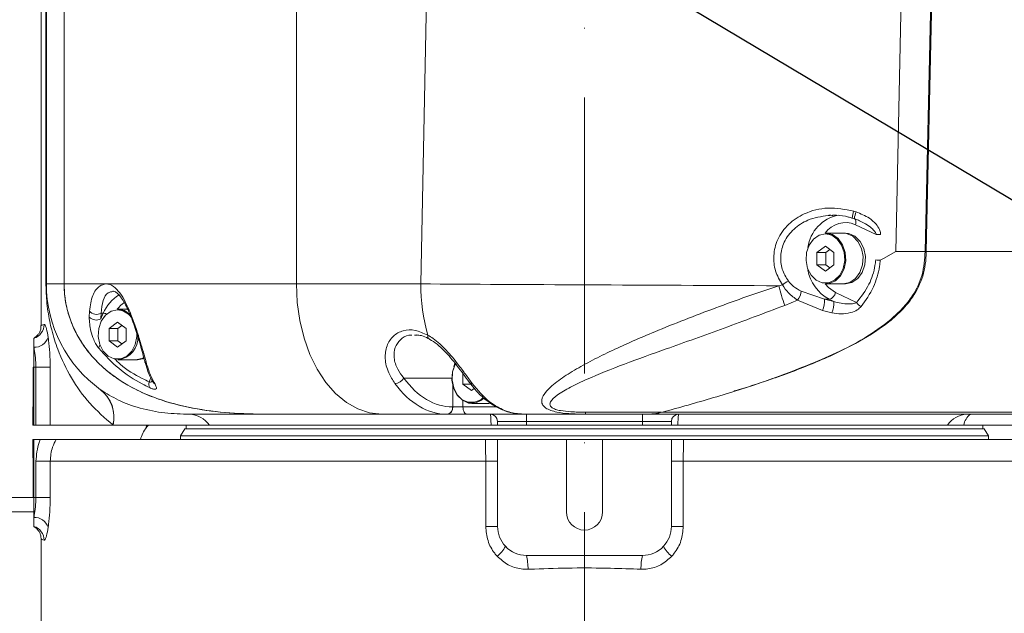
# Model space of a CAD drawing. Header units: millimetres. Extents: x 809 to 6054, y -5716 to -1261.
# Tile 5 of 94: x 2496 to 2632, y -4132 to -4050. Entities that reach past the tile are written whole.
import ezdxf

# ---------------------------------------------------------------- set-up
doc = ezdxf.new("R2010")
doc.units = ezdxf.units.MM
doc.header["$LTSCALE"] = 0.3175
doc.linetypes.add('ACAD_ISO10W100', pattern=[18, 12, -3, 0, -3])
doc.linetypes.add('CENTER2', pattern=[28.574999, 19.049999, -3.175, 3.175, -3.175])
for name, color, linetype, lineweight in [('1轮廓实线层', 7, 'Continuous', 18), ('7标注层', 4, 'Continuous', 13), ('中心线', 4, 'ACAD_ISO10W100', 20), ('细点划线', 6, 'CENTER2', 18)]:
    doc.layers.add(name, color=color, linetype=linetype, lineweight=lineweight)
doc.styles.add('标准汉字', font='gbenor.shx', dxfattribs={"bigfont": 'gbcbig.shx'})
doc.dimstyles.new('M1：10', dxfattribs={"dimscale": 10, "dimtxt": 3.5, "dimasz": 2.5, "dimexe": 2, "dimexo": 0, "dimgap": 1.5, "dimtad": 1, "dimdec": 4, "dimdsep": 46, "dimtxsty": '标准汉字', "dimcen": 5, "dimdle": 5, "dimclrd": 1, "dimclre": 1, "dimclrt": 256, "dimadec": 4, "dimazin": 2, "dimtfac": 1, "dimtdec": 4, "dimtmove": 0, "dimatfit": 3, "dimfxl": 1, "dimtolj": 1, "dimarcsym": 0})

# ---------------------------------------------------------------- blocks, each defined once
blk = doc.blocks.new('*D22')
at = {"layer": '7标注层', "color": 1, "lineweight": -2, "transparency": 16777216}
for p, q in [((2574.24, -4039.28), (2531.31, -4013.65)), ((2574.24, -4039.28), (2762.56, -4151.72)), ((2784.02, -4164.54), (2762.56, -4151.72)), ((2917, -4243.94), (2784.02, -4164.54))]:
    blk.add_line(p, q, dxfattribs=at)
at = {"layer": '7标注层', "color": 1, "transparency": 16777216}
blk.add_solid([(2738.96, -4142.48), (2743.23, -4135.33), (2762.56, -4151.72)], dxfattribs=at)
at = {"layer": 'Defpoints', "color": 0, "transparency": 16777216}
for p in [(2574.24, -4039.28), (2762.56, -4151.72)]:
    blk.add_point(p, dxfattribs=at)
at = {"layer": '7标注层', "transparency": 16777216, "insert": (2878.16, -4182.9), "char_height": 35, "attachment_point": 5, "rotation": 329.1585, "style": '标准汉字'}
blk.add_mtext('\\A1;R219.3', dxfattribs=at)

msp = doc.modelspace()

# ---------------------------------------------------------------- linework, layer by layer
at = {"layer": '1轮廓实线层'}
for p, q in [((2499.24147, -4091.88721), (2499.24147, -3972.64758)), ((2499.90855, -3992.14759), (2499.90855, -4086.14758)), ((2499.96191, -3992.14759), (2499.96191, -4086.14758)), ((2534.48446, -4086.14758), (2534.48446, -3992.14759)), ((2502.40974, -4039.80762), (2502.40974, -4086.14758)), ((2552.53681, -4042.63836), (2551.65949, -4086.14758)), ((2617.23773, -4081.65017), (2617.98917, -4044.38373)), ((2622.09939, -4044.38373), (2621.26679, -4081.64757)), ((2621.40887, -4081.64757), (2622.24147, -4044.38373)), ((2611.64735, -4077.96371), (2614.52023, -4079.32559)), ((2607.55969, -4079.14758), (2609.96077, -4079.14758)), ((2609.96077, -4079.14758), (2610.2686, -4079.14758)), ((2606.32433, -4081.78759), (2607.49812, -4080.92758)), ((2607.49812, -4080.92758), (2608.67192, -4081.78759)), ((2606.32433, -4083.5076), (2606.32433, -4081.78759)), ((2607.55565, -4081.78759), (2606.32433, -4081.78759)), ((2607.55565, -4081.78759), (2608.11379, -4081.37867)), ((2607.55565, -4083.5076), (2607.55565, -4081.78759)), ((2608.67192, -4081.78759), (2608.67192, -4083.5076)), ((2615.53706, -4082.64166), (2615.05969, -4082.87546)), ((2615.53707, -4082.64169), (2617.22744, -4081.64886)), ((2617.22816, -4081.64757), (2621.26679, -4081.64757)), ((2621.40887, -4081.64757), (2724.24147, -4081.64757)), ((2607.49812, -4084.36757), (2606.32433, -4083.5076)), ((2607.55565, -4083.5076), (2606.32433, -4083.5076)), ((2608.67192, -4083.5076), (2607.49812, -4084.36757)), ((2608.11379, -4083.91652), (2607.55565, -4083.5076)), ((2615.06037, -4082.88056), (2615.03476, -4082.8847)), ((2499.96191, -4086.14758), (2499.90855, -4086.14758)), ((2502.40974, -4086.14758), (2499.96191, -4086.14758)), ((2508.22773, -4086.14758), (2502.40974, -4086.14758)), ((2534.48446, -4086.14758), (2508.22773, -4086.14758)), ((2551.65949, -4086.14758), (2534.48446, -4086.14758)), ((2601.55507, -4086.28565), (2601.07283, -4086.39941)), ((2609.96077, -4086.14758), (2607.55969, -4086.14758)), ((2610.2686, -4086.14758), (2609.96077, -4086.14758)), ((2607.38904, -4088.26825), (2604.17447, -4087.14285)), ((2611.80837, -4088.71496), (2608.88985, -4087.33147)), ((2601.87594, -4089.10716), (2603.65255, -4088.39422)), ((2603.65255, -4088.39422), (2607.11329, -4089.8096)), ((2607.38904, -4088.26825), (2607.99844, -4088.26825)), ((2608.67551, -4088.58919), (2607.38904, -4088.26825)), ((2607.99844, -4088.26825), (2608.67551, -4088.58919)), ((2505.90961, -4089.90428), (2505.88213, -4090.7189)), ((2507.48276, -4090.95809), (2507.51836, -4090.18871)), ((2507.82644, -4090.18871), (2507.48276, -4090.95809)), ((2507.51836, -4090.18871), (2507.82644, -4090.18871)), ((2509.84636, -4089.64759), (2511.20417, -4089.64759)), ((2607.11329, -4089.8096), (2608.39976, -4090.1531)), ((2508.611, -4092.2876), (2509.78479, -4091.42759)), ((2509.78479, -4091.42759), (2510.95858, -4092.2876)), ((2509.84232, -4092.2876), (2510.40045, -4091.87865)), ((2508.611, -4094.00758), (2508.611, -4092.2876)), ((2509.84232, -4092.2876), (2508.611, -4092.2876)), ((2509.84232, -4094.00758), (2509.84232, -4092.2876)), ((2510.95858, -4092.2876), (2510.95858, -4094.00758)), ((2550.77333, -4093.21898), (2551.08923, -4093.20998)), ((2498.24147, -4093.6476), (2498.24147, -4094.90621)), ((2498.24147, -4094.90621), (2498.24147, -4097.64758)), ((2509.78479, -4094.86759), (2508.611, -4094.00758)), ((2509.84232, -4094.00758), (2508.611, -4094.00758)), ((2510.95858, -4094.00758), (2509.78479, -4094.86759)), ((2510.40045, -4094.4165), (2509.84232, -4094.00758)), ((2512.24743, -4096.64759), (2509.84636, -4096.64759)), ((2512.55527, -4096.64759), (2512.24743, -4096.64759)), ((2512.55527, -4096.64759), (2513.44204, -4096.46174)), ((2498.24147, -4097.64758), (2498.14147, -4097.64758)), ((2498.14147, -4097.64758), (2498.14147, -4098.1476)), ((2498.14147, -4098.1476), (2498.24147, -4098.1476)), ((2498.14147, -4098.1476), (2498.14147, -4105.1476)), ((2498.24147, -4097.64758), (2498.52489, -4097.64758)), ((2498.24147, -4097.64758), (2498.24147, -4105.64759)), ((2498.52489, -4097.64758), (2500.49156, -4097.64758)), ((2498.52489, -4097.64758), (2498.52489, -4105.64759)), ((2500.49156, -4105.64759), (2500.49156, -4097.64758)), ((2557.46767, -4100.00759), (2557.46767, -4098.28758)), ((2514.4073, -4099.14055), (2514.16564, -4099.68153)), ((2549.294, -4099.14759), (2555.94498, -4099.14759)), ((2556.06821, -4100.18206), (2556.06821, -4103.1476)), ((2558.64145, -4100.8676), (2557.46767, -4100.00759)), ((2558.69899, -4100.00759), (2557.46767, -4100.00759)), ((2507.46862, -4100.77259), (2507.44797, -4100.75775)), ((2559.0283, -4100.58415), (2558.64145, -4100.8676)), ((2557.47188, -4103.1476), (2557.47188, -4102.27954)), ((2561.1041, -4102.6476), (2558.70303, -4102.6476)), ((2498.09147, -4103.1476), (2498.14147, -4103.1476)), ((2498.09147, -4103.1476), (2498.09147, -4105.64759)), ((2519.71968, -4104.14758), (2530.95156, -4104.14758)), ((2531.04482, -4104.14758), (2530.95156, -4104.14758)), ((2531.04482, -4104.14758), (2546.26588, -4104.14758)), ((2546.26588, -4104.14758), (2555.25877, -4104.14758)), ((2555.25877, -4104.14758), (2555.2802, -4104.14758)), ((2555.2802, -4104.14758), (2558.08754, -4104.14758)), ((2556.06821, -4103.1476), (2556.04678, -4103.1476)), ((2557.47188, -4103.1476), (2556.06821, -4103.1476)), ((2562.15314, -4103.1476), (2557.47188, -4103.1476)), ((2558.08754, -4104.14758), (2565.89506, -4104.14758)), ((2565.89506, -4104.14758), (2574.39466, -4104.14758)), ((2566.24147, -4105.1476), (2566.24147, -4104.14758)), ((2584.87107, -4103.863), (2574.39466, -4103.863)), ((2574.39466, -4104.14758), (2574.39466, -4103.863)), ((2574.39466, -4104.14758), (2582.74275, -4104.14758)), ((2582.24147, -4105.1476), (2582.24147, -4104.14758)), ((2582.88483, -4104.14758), (2582.74275, -4104.14758)), ((2582.88483, -4104.14758), (2724.24147, -4104.14758)), ((2724.24147, -4103.863), (2585.01316, -4103.863)), ((2498.09147, -4105.64759), (2498.14147, -4105.64759)), ((2498.24147, -4105.1476), (2498.14147, -4105.1476)), ((2498.14147, -4105.1476), (2498.14147, -4105.64759)), ((2498.14147, -4105.64759), (2498.24147, -4105.64759)), ((2498.24147, -4105.64759), (2498.52489, -4105.64759)), ((2498.52489, -4105.64759), (2500.49156, -4105.64759)), ((2509.17608, -4105.64759), (2500.49156, -4105.64759)), ((2509.15059, -4105.6278), (2509.17608, -4105.64759)), ((2522.45971, -4105.64759), (2509.17608, -4105.64759)), ((2519.24147, -4106.14759), (2519.24147, -4105.64759)), ((2561.35512, -4105.64759), (2522.45971, -4105.64759)), ((2562.24147, -4105.1476), (2566.24147, -4105.1476)), ((2562.24147, -4105.1476), (2562.24147, -4105.64759)), ((2562.24147, -4105.64759), (2566.24147, -4105.64759)), ((2566.24147, -4105.1476), (2582.24147, -4105.1476)), ((2566.24147, -4105.64759), (2566.24147, -4105.1476)), ((2566.24147, -4105.64759), (2582.24147, -4105.64759)), ((2582.24147, -4105.1476), (2586.24147, -4105.1476)), ((2582.24147, -4105.1476), (2582.24147, -4105.64759)), ((2582.24147, -4105.64759), (2586.24147, -4105.64759)), ((2586.24147, -4105.64759), (2586.24147, -4105.1476)), ((2624.35577, -4105.64759), (2587.12782, -4105.64759)), ((2626.58587, -4105.64759), (2624.35577, -4105.64759)), ((2634.52565, -4105.64759), (2626.58587, -4105.64759)), ((2629.24147, -4105.64759), (2629.24147, -4106.14759)), ((2518.49147, -4107.14757), (2519.06882, -4106.14759)), ((2518.49147, -4107.6476), (2518.49147, -4107.14757)), ((2518.49147, -4107.14757), (2629.99147, -4107.14757)), ((2629.41412, -4106.14759), (2519.06882, -4106.14759)), ((2629.41412, -4106.14759), (2629.99147, -4107.14757)), ((2629.99147, -4107.14757), (2629.99147, -4107.6476)), ((2498.09147, -4107.6476), (2498.09147, -4110.1476)), ((2498.09147, -4107.6476), (2498.14147, -4107.6476)), ((2498.24147, -4107.6476), (2498.14147, -4107.6476)), ((2498.14147, -4107.6476), (2498.14147, -4108.14759)), ((2498.14147, -4108.14759), (2498.24147, -4108.14759)), ((2498.14147, -4108.14759), (2498.14147, -4115.14759)), ((2498.24147, -4115.64758), (2498.24147, -4107.6476)), ((2499.11867, -4107.6476), (2498.24147, -4107.6476)), ((2560.56083, -4107.6476), (2501.31747, -4107.6476)), ((2571.74147, -4107.6476), (2562.24147, -4107.6476)), ((2562.24147, -4119.64759), (2562.24147, -4107.6476)), ((2571.74147, -4117.64759), (2571.74147, -4107.6476)), ((2571.74147, -4107.6476), (2576.74147, -4107.6476)), ((2586.24147, -4107.6476), (2576.74147, -4107.6476)), ((2576.74147, -4107.6476), (2576.74147, -4117.64759)), ((2586.24147, -4119.64759), (2586.24147, -4107.6476)), ((2648.43762, -4107.6476), (2587.92211, -4107.6476)), ((2498.09147, -4110.1476), (2498.14147, -4110.1476)), ((2498.52489, -4110.64759), (2500.49156, -4110.64759)), ((2498.52489, -4110.64759), (2498.52489, -4115.64758)), ((2500.49156, -4110.64759), (2560.60511, -4110.64759)), ((2500.49156, -4115.64758), (2500.49156, -4110.64759)), ((2562.24147, -4110.64759), (2560.60511, -4110.64759)), ((2560.60511, -4110.64759), (2560.60511, -4119.64759)), ((2586.24147, -4110.64759), (2587.87783, -4110.64759)), ((2587.87783, -4119.64759), (2587.87783, -4110.64759)), ((2587.87783, -4110.64759), (2649.24147, -4110.64759)), ((2498.24147, -4115.14759), (2498.14147, -4115.14759)), ((2498.14147, -4115.14759), (2498.14147, -4115.64758)), ((2484.27848, -4115.64758), (2498.14147, -4115.64758)), ((2498.14147, -4115.64758), (2498.24147, -4115.64758)), ((2498.52489, -4115.64758), (2498.24147, -4115.64758)), ((2498.24147, -4115.64758), (2498.24147, -4118.38895)), ((2498.52489, -4115.64758), (2500.49156, -4115.64758)), ((2485.73096, -4117.64759), (2498.24147, -4117.64759)), ((2498.24147, -4118.38895), (2498.24147, -4119.64759)), ((2562.24147, -4119.64759), (2560.60511, -4119.64759)), ((2586.24147, -4119.64759), (2587.87783, -4119.64759)), ((2499.24147, -4136.04426), (2499.24147, -4121.40247)), ((2582.24147, -4123.6476), (2566.24147, -4123.6476))]:
    msp.add_line(p, q, dxfattribs=at)
for points in [[(2611.64735, -4077.96371), (2611.68932, -4077.78096), (2611.70601, -4077.60522), (2611.69679, -4077.44327), (2611.66201, -4077.30132), (2611.60301, -4077.18483), (2611.52205, -4077.09825), (2611.46004, -4077.0601)], [(2607.49812, -4079.24759), (2608.36807, -4079.4318), (2609.14374, -4079.96452), (2609.74109, -4080.78796), (2610.09538, -4081.81295), (2610.16821, -4082.92836), (2609.9517, -4084.01334), (2609.4693, -4084.95036), (2608.7733, -4085.63781), (2607.93911, -4086.00122), (2607.05713, -4086.00122), (2606.22295, -4085.63781), (2605.52695, -4084.95036), (2605.04455, -4084.01334), (2604.82804, -4082.92836), (2604.90087, -4081.81295), (2605.25516, -4080.78796), (2605.8525, -4079.96452), (2606.62818, -4079.4318), (2607.49812, -4079.24759)], [(2607.55969, -4086.14758), (2608.01365, -4086.09986), (2608.87237, -4085.72575), (2609.58884, -4085.01807), (2610.08543, -4084.05352), (2610.30831, -4082.93661), (2610.23333, -4081.78839), (2609.86863, -4080.73327), (2609.25371, -4079.8856), (2608.45522, -4079.33724), (2607.55969, -4079.14758)], [(2609.96077, -4079.14758), (2610.41473, -4079.19532), (2611.27345, -4079.56943), (2611.98992, -4080.27712), (2612.48651, -4081.24167), (2612.70939, -4082.35857), (2612.63441, -4083.50679), (2612.26971, -4084.56191), (2611.65479, -4085.40958), (2610.8563, -4085.95794), (2609.96077, -4086.14758)], [(2609.96077, -4086.14758), (2610.8563, -4085.95794), (2611.65479, -4085.40958), (2612.26971, -4084.56191), (2612.63441, -4083.50679), (2612.70939, -4082.35857), (2612.48651, -4081.24167), (2611.98992, -4080.27712), (2611.27345, -4079.56943), (2610.41473, -4079.19532), (2609.96077, -4079.14758)], [(2610.2686, -4086.14758), (2611.16413, -4085.95794), (2611.96262, -4085.40958), (2612.57754, -4084.56191), (2612.94224, -4083.50679), (2613.01722, -4082.35857), (2612.79434, -4081.24167), (2612.29775, -4080.27712), (2611.58128, -4079.56943), (2610.72256, -4079.19532), (2610.2686, -4079.14758)], [(2534.48446, -4086.14758), (2534.60438, -4088.70926), (2534.96169, -4091.21877), (2535.54912, -4093.62507), (2536.35472, -4095.87914), (2537.36207, -4097.93508), (2538.55069, -4099.75108), (2539.89637, -4101.29017), (2541.3717, -4102.52097), (2542.94667, -4103.41847), (2544.58921, -4103.96439), (2546.26588, -4104.14758)], [(2608.88985, -4087.33147), (2607.90584, -4086.64879), (2607.45281, -4086.14495)], [(2512.45232, -4092.83003), (2512.45487, -4093.42834), (2512.23837, -4094.51336), (2511.75597, -4095.45034), (2511.05997, -4096.13779), (2510.22578, -4096.50123), (2509.3438, -4096.50123), (2508.50961, -4096.13779), (2507.81362, -4095.45034), (2507.33122, -4094.51336), (2507.11471, -4093.42834), (2507.18754, -4092.31293), (2507.54183, -4091.28797), (2508.13917, -4090.4645), (2508.91484, -4089.93182), (2509.78479, -4089.74758)], [(2511.52569, -4090.37119), (2510.74189, -4089.83722), (2509.84636, -4089.64759)], [(2552.60896, -4093.227), (2552.59727, -4093.34296), (2552.59906, -4093.44774), (2552.61429, -4093.53906), (2552.64262, -4093.61485), (2552.68343, -4093.6735), (2552.73581, -4093.7137), (2552.73727, -4093.71448)], [(2513.41471, -4096.31866), (2513.14297, -4096.45796), (2512.24743, -4096.64759)], [(2512.24743, -4096.64759), (2513.14297, -4096.45796), (2513.41159, -4096.32051)], [(2556.42414, -4097.17613), (2556.39408, -4097.23327), (2556.02938, -4098.28839), (2555.9544, -4099.43661), (2556.17729, -4100.55351), (2556.67387, -4101.51806), (2557.39034, -4102.22575), (2558.24906, -4102.59986), (2559.15698, -4102.59986), (2560.01571, -4102.22575), (2560.35656, -4101.9488)], [(2560.2629, -4101.85426), (2559.91664, -4102.1378), (2559.08245, -4102.50121), (2558.20047, -4102.50121), (2557.36628, -4102.1378), (2556.67028, -4101.45035), (2556.18788, -4100.51334), (2555.97137, -4099.42836), (2556.0442, -4098.31294), (2556.39849, -4097.28795), (2556.44797, -4097.19524)], [(2556.35719, -4097.08211), (2556.22931, -4097.59468), (2556.22694, -4097.60597)], [(2557.47188, -4103.1476), (2557.48371, -4103.34268), (2557.51874, -4103.53026), (2557.57564, -4103.70317), (2557.6522, -4103.85469), (2557.7455, -4103.97905), (2557.85194, -4104.07147), (2557.96743, -4104.12836), (2558.08754, -4104.14758)]]:
    msp.add_lwpolyline(points, dxfattribs=at)
for centre, radius, start, end in [((2610.24974, -4081.78672), 5.2108, 100.6404967, 172.4933939), ((2615.09125, -4077.52078), 3.94151, 158.9708813, 173.0847051), ((2615.66047, -4077.69157), 4.20167, 159.2543372, 172.5002253), ((2610.27564, -4081.12194), 3.44326, 66.523292, 145.0661829), ((2616.15745, -4032.55452), 46.79972, 267.9951917, 268.7226778), ((2610.75327, -4083.21871), 5.75212, 189.7133757, 241.3848597), ((2517.96191, -4086.14759), 18, 180, 234.2600183), ((2578.03904, -4086.21303), 26.37963, 179.8578268, 195.4195858), ((2627.71072, -4079.97167), 27.40243, 193.5661604, 199.4741922), ((2606.55209, -4093.17127), 8.50776, 119.3267235, 125.969072), ((2512.69883, -4092.20684), 5.27381, 120.6777218, 157.5007938), ((2601.51813, -4086.76947), 2.68245, 322.7209569, 351.998722), ((2607.71789, -4087.10878), 1.19293, 283.6019264, 349.2409692), ((2513.0443, -4092.16402), 4.15224, 123.7278148, 142.7416908), ((2604.10985, -4088.47694), 3.28582, 336.0725846, 3.6413802), ((2605.52314, -4088.83962), 3.16231, 335.4584602, 4.5421955), ((2613.49642, -4087.50349), 2.07778, 215.6659615, 238.927528), ((2506.82746, -4089.8681), 1.27181, 221.9872646, 301.0143822), ((2506.89094, -4089.04567), 1.30392, 221.1840917, 298.7629242), ((2507.7647, -4091.82606), 1.63851, 71.7881942, 87.8407702), ((2509.69004, -4092.22807), 2.4823, 36.6442112, 87.8122956), ((2497.65757, -4091.74538), 1.98982, 287.0640212, 0.3124585), ((2498.27612, -4092.84931), 2.05719, 269.0346947, 340.5148241), ((2509.41616, -4093.48582), 3.1909, 277.7481383, 3.3130595), ((2507.90414, -4095.06575), 0.7128, 141.615645, 177.8431186), ((2514.16322, -4096.68233), 0.64035, 192.83781, 236.1955941), ((2515.03197, -4100.01931), 0.92986, 158.6992381, 209.5314398), ((2515.29605, -4099.38997), 0.70108, 209.8901387, 242.9770769), ((2548.01115, -4098.45738), 1.45674, 272.8753643, 331.7186103), ((2558.71393, -4099.43512), 0.47843, 218.8640803, 274.1597956), ((2504.44919, -4104.53881), 4.82588, 346.9584191, 51.5818741), ((2504.47227, -4104.55857), 4.82823, 346.9646113, 51.6407233), ((2519.56404, -4107.68448), 3.54031, 35.1233807, 87.4802793), ((2555.13852, -4103.24234), 0.91319, 277.5668642, 5.9554454), ((2555.15994, -4103.24234), 0.91319, 277.5670684, 5.9552412), ((2561.24147, -4105.14759), 1, 0, 90), ((2587.24147, -4105.14759), 1, 90, 180), ((2627.17768, -4107.54232), 3.399, 92.868742, 146.121253), ((2629.05675, -4106.13183), 2.51789, 127.9954601, 168.9119041), ((2574.24147, -4117.64759), 2.5, 180, 0), ((2498.27612, -4120.44585), 2.05719, 19.4851759, 90.9653053), ((2497.65766, -4121.54975), 1.98973, 359.6865673, 72.9378048), ((2566.24147, -4119.64759), 4, 180, 223.2626663), ((2582.24147, -4119.64759), 4, 316.7373337, 0), ((2559.75571, -4120.58544), 4.00227, 307.5234236, 333.2162796), ((2566.24147, -4119.64759), 4, 223.2626663, 270), ((2582.24147, -4119.64759), 4, 270, 316.7373337), ((2588.72728, -4120.58539), 4.00234, 206.7840406, 232.4764409), ((2557.88, -4125.52362), 8.56934, 359.7524846, 12.6457526), ((2590.6028, -4125.52359), 8.5692, 167.3542513, 180.2477321)]:
    msp.add_arc(centre, radius, start, end, dxfattribs=at)
for centre, major_axis, ratio, start_param, end_param in [((2617.73415, -4055.28577), (-99.23721, 30.17138), 0.209783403, 1.570872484, 1.574086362), ((2617.11185, -4086.14759), (-100.01301, 0.36286), 0.003140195, 0.857367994, 1.409742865), ((2555.25877, -4086.14759), (0, 18), 0.618557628, 2.441381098, 3.141592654), ((2556.04678, -4086.14759), (0, 17), 0.616441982, 2.441381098, 3.141592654), ((2582.74275, -4099.14759), (-6.39971, 0), 0.781285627, 1.570796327, 1.909819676), ((2582.88483, -4099.14759), (-6.39971, 0), 0.781285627, 1.570796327, 1.909819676)]:
    msp.add_ellipse(centre, major_axis=major_axis, ratio=ratio, start_param=start_param, end_param=end_param, dxfattribs=at)
for points, knots in [([(2611.41225, -4076.1064), (2610.22811, -4075.87297), (2607.92752, -4075.41946), (2604.74568, -4076.21726), (2602.33038, -4077.79429), (2600.82306, -4079.86582), (2600.25599, -4082.17816), (2600.48428, -4084.41636), (2601.19537, -4085.65772), (2601.55507, -4086.28565)], [0, 0, 0, 0, 52457.600676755, 101915.674878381, 139990.235704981, 178103.461115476, 211668.255744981, 242420.401964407, 273899.289659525, 273899.289659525, 273899.289659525, 273899.289659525]), ([(2602.38508, -4085.75386), (2602.06417, -4085.21667), (2601.43161, -4084.1578), (2601.22367, -4082.23295), (2601.73125, -4080.23983), (2603.08011, -4078.47584), (2605.20475, -4077.09424), (2606.92812, -4076.83425), (2607.88994, -4076.68915)], [0, 0, 0, 0, 34575.399573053, 68152.150019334, 104830.222155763, 146839.148672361, 189335.608545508, 243008.705484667, 243008.705484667, 243008.705484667, 243008.705484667]), ([(2607.88994, -4076.68915), (2607.92842, -4076.67893), (2608.1354, -4076.62395), (2608.34891, -4076.67764), (2608.52272, -4076.72134)], [0, 0, 0, 0, 17742.4919772, 95429.119960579, 95429.119960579, 95429.119960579, 95429.119960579]), ([(2611.16721, -4077.077), (2611.00252, -4077.01731), (2610.31349, -4076.76756), (2609.1971, -4076.61917), (2608.26988, -4076.68134), (2607.8964, -4076.70638)], [0, 0, 0, 0, 19941.341715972, 83434.015088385, 126257.159115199, 126257.159115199, 126257.159115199, 126257.159115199]), ([(2611.49463, -4077.14313), (2611.46826, -4077.13506), (2611.36277, -4077.10275), (2611.25731, -4077.07041), (2611.17822, -4077.04616)], [0, 0, 0, 0, 23852.033274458, 95413.09045886, 95413.09045886, 95413.09045886, 95413.09045886]), ([(2612.28479, -4077.47191), (2612.21606, -4077.43126), (2611.96906, -4077.28519), (2611.68912, -4077.21601), (2611.48708, -4077.16608)], [0, 0, 0, 0, 26549.08801952, 95409.401065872, 95409.401065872, 95409.401065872, 95409.401065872]), ([(2615.1142, -4079.3426), (2615.11332, -4079.28813), (2615.10931, -4079.04125), (2614.94864, -4078.51847), (2614.44253, -4077.77723), (2613.38977, -4076.85657), (2612.36887, -4076.45443), (2611.73122, -4076.20326)], [0, 0, 0, 0, 6703.682018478, 30384.079854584, 65826.805967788, 116188.422693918, 199979.825904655, 199979.825904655, 199979.825904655, 199979.825904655]), ([(2612.27471, -4077.48973), (2612.53627, -4077.60476), (2613.09967, -4077.85252), (2613.78195, -4078.34498), (2614.26498, -4078.81558), (2614.47369, -4079.13927), (2614.5125, -4079.29464), (2614.52023, -4079.32559)], [0, 0, 0, 0, 58040.816167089, 125019.414190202, 168526.237092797, 193723.258998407, 199989.523360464, 199989.523360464, 199989.523360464, 199989.523360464]), ([(2585.01316, -4103.863), (2587.36544, -4103.20729), (2592.0697, -4101.89596), (2598.79046, -4099.77021), (2605.16498, -4097.47198), (2610.66986, -4095.00694), (2614.80263, -4092.57779), (2617.5496, -4090.36009), (2619.45365, -4088.26124), (2620.95423, -4085.53593), (2621.39238, -4083.11918), (2621.4069, -4081.82351), (2621.40887, -4081.64757)], [0, 0, 0, 0, 66273.728029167, 132538.852627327, 190580.553176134, 248573.864888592, 293050.907245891, 315550.86592332, 337968.195308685, 362104.813184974, 386397.541970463, 390214.457685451, 390214.457685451, 390214.457685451, 390214.457685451]), ([(2621.26679, -4081.64757), (2621.18806, -4082.75079), (2621.03032, -4084.96088), (2619.72411, -4087.60966), (2618.17207, -4089.56549), (2615.9684, -4091.61126), (2612.90871, -4093.72821), (2608.98936, -4095.73737), (2603.02775, -4098.22247), (2598.32709, -4099.957), (2594.93681, -4100.94129), (2594.91441, -4100.9478)], [0, 0, 0, 0, 27863.380020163, 55819.488178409, 77115.105910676, 98470.860017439, 143774.369709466, 189327.820574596, 234880.893602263, 346525.35268908, 347267.893962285, 347267.893962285, 347267.893962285, 347267.893962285]), ([(2614.4415, -4082.83952), (2614.41175, -4083.08809), (2614.27092, -4084.26445), (2613.57018, -4086.459), (2612.42692, -4087.92291), (2611.80837, -4088.71496)], [0, 0, 0, 0, 13815.437090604, 65382.546859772, 126172.947800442, 126172.947800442, 126172.947800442, 126172.947800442]), ([(2612.42404, -4089.28314), (2613.04392, -4088.41961), (2614.19689, -4086.81346), (2614.8896, -4084.43741), (2615.03012, -4083.15549), (2615.06087, -4082.87498)], [0, 0, 0, 0, 60052.391126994, 111695.741980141, 126162.016464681, 126162.016464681, 126162.016464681, 126162.016464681]), ([(2614.4415, -4082.83952), (2614.44689, -4082.84004), (2614.53716, -4082.84869), (2614.70896, -4082.8632), (2614.90784, -4082.87688), (2615.00663, -4082.88297), (2615.03007, -4082.88441), (2615.03476, -4082.8847)], [0, 0, 0, 0, 6388.988488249, 107064.875132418, 177914.671728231, 195521.125785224, 199920.957580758, 199920.957580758, 199920.957580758, 199920.957580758]), ([(2499.90855, -4086.14758), (2499.91218, -4086.46751), (2499.92147, -4087.28726), (2500.01279, -4088.60296), (2500.24153, -4090.47615), (2500.70865, -4092.70892), (2501.68036, -4095.77117), (2503.32617, -4099.19418), (2505.80886, -4102.72303), (2508.03786, -4104.66057), (2509.15059, -4105.6278)], [0, 0, 0, 0, 8510.485114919, 21805.671488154, 38427.1979184, 73044.451172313, 114055.620915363, 181989.736603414, 250100.083403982, 317994.886423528, 317994.886423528, 317994.886423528, 317994.886423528]), ([(2502.40974, -4086.14758), (2502.44385, -4086.88603), (2502.51208, -4088.3634), (2503.02403, -4090.49422), (2503.8013, -4092.47338), (2504.95546, -4094.53233), (2506.54556, -4096.55019), (2508.95584, -4098.7689), (2512.06528, -4100.73118), (2516.18941, -4102.41323), (2520.83576, -4103.5221), (2525.93061, -4104.08292), (2529.3403, -4104.12603), (2531.04482, -4104.14758)], [0, 0, 0, 0, 20992.783056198, 41998.50485111, 62850.406469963, 83722.848698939, 113648.045847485, 143625.65996111, 190940.6296088, 238365.615416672, 299709.663538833, 361289.252863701, 422845.468063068, 422845.468063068, 422845.468063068, 422845.468063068]), ([(2530.95156, -4104.14758), (2529.25183, -4104.12576), (2525.85168, -4104.08211), (2520.77171, -4103.51801), (2516.51531, -4102.49619), (2513.11953, -4101.17892), (2510.54118, -4099.81536), (2508.104, -4098.06201), (2506.12429, -4096.08362), (2504.629, -4094.0073), (2503.55439, -4091.9698), (2502.79294, -4089.7087), (2502.4468, -4087.72229), (2502.41864, -4086.52584), (2502.40974, -4086.14758)], [0, 0, 0, 0, 67771.695574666, 135570.086988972, 203106.743056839, 240070.024545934, 277008.124384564, 314277.836763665, 351480.504608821, 376956.878362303, 402403.310043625, 428137.53315737, 453842.033262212, 465725.676212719, 465725.676212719, 465725.676212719, 465725.676212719]), ([(2508.22773, -4086.14758), (2507.92362, -4086.21017), (2507.21386, -4086.35627), (2506.25343, -4087.61408), (2506.0244, -4089.13965), (2505.90961, -4089.90428)], [0, 0, 0, 0, 34498.476611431, 80515.881927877, 126755.343904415, 126755.343904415, 126755.343904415, 126755.343904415]), ([(2513.80695, -4097.21443), (2513.69295, -4096.80173), (2513.46526, -4095.97745), (2513.01261, -4094.42026), (2512.44924, -4092.58314), (2511.7719, -4090.63133), (2511.04879, -4088.93158), (2510.28854, -4087.57113), (2509.41947, -4086.54374), (2508.71056, -4086.17206), (2508.30289, -4086.15139), (2508.22773, -4086.14758)], [0, 0, 0, 0, 38939.001233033, 77772.452165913, 121362.175442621, 165250.731373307, 203650.640463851, 241714.560720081, 285197.409152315, 337070.08756076, 348797.078652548, 348797.078652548, 348797.078652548, 348797.078652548]), ([(2601.07283, -4086.39941), (2599.59657, -4086.89439), (2596.64412, -4087.88435), (2592.30426, -4089.46517), (2588.04766, -4091.08157), (2583.20578, -4093.03206), (2578.93899, -4094.89992), (2575.31541, -4096.68108), (2572.79924, -4098.0626), (2570.58543, -4099.48891), (2568.95572, -4100.87056), (2568.28106, -4101.98967), (2568.36522, -4102.77486), (2568.79566, -4103.26648), (2569.54788, -4103.6268), (2570.60518, -4103.90851), (2572.23239, -4104.11519), (2573.61947, -4104.13597), (2574.39466, -4104.14758)], [0, 0, 0, 0, 53132.024226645, 106262.170249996, 160633.055906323, 214997.195315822, 297709.958296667, 340140.794778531, 382549.697470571, 425135.397494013, 468747.915294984, 503993.192456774, 520835.961742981, 538893.268610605, 552082.913947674, 564814.387045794, 585688.171450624, 612133.385027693, 612133.385027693, 612133.385027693, 612133.385027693]), ([(2601.55507, -4086.28565), (2601.82538, -4086.6683), (2602.41572, -4087.504), (2603.21775, -4088.08127), (2603.65255, -4088.39422)], [0, 0, 0, 0, 43676.307251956, 95387.713040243, 95387.713040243, 95387.713040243, 95387.713040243]), ([(2604.17447, -4087.14285), (2603.80182, -4086.94746), (2603.13614, -4086.59843), (2602.61464, -4086.012), (2602.38508, -4085.75386)], [0, 0, 0, 0, 53400.497282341, 95390.88220976, 95390.88220976, 95390.88220976, 95390.88220976]), ([(2507.51836, -4090.18871), (2507.57969, -4089.57009), (2507.70299, -4088.32642), (2508.40015, -4087.28736), (2508.9388, -4087.22766), (2509.17475, -4087.20151)], [0, 0, 0, 0, 45297.122429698, 91063.839960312, 126738.213931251, 126738.213931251, 126738.213931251, 126738.213931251]), ([(2513.53665, -4096.82512), (2513.5186, -4096.75099), (2513.42482, -4096.36581), (2513.19977, -4095.5241), (2512.87511, -4094.36317), (2512.52327, -4093.18274), (2512.13627, -4091.98747), (2511.71207, -4090.81125), (2511.25432, -4089.71806), (2510.7881, -4088.79013), (2510.32022, -4088.04908), (2509.86476, -4087.51552), (2509.46977, -4087.22534), (2509.25816, -4087.14459), (2509.17769, -4087.15603), (2509.157, -4087.15898)], [0, 0, 0, 0, 12659.396744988, 65773.961952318, 112973.457294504, 155847.382794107, 195108.826765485, 236228.210826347, 275455.13674807, 313948.254943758, 353129.675073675, 393935.245948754, 436591.753149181, 481349.776955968, 496845.895816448, 496845.895816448, 496845.895816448, 496845.895816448]), ([(2574.39466, -4103.863), (2573.71072, -4103.85558), (2572.52825, -4103.84275), (2571.1026, -4103.69725), (2570.22045, -4103.48839), (2569.646, -4103.21566), (2569.42223, -4102.8422), (2569.58698, -4102.2492), (2570.51281, -4101.4147), (2572.26869, -4100.3864), (2575.32733, -4098.96013), (2579.69053, -4097.21507), (2586.07611, -4094.92262), (2593.46685, -4092.30826), (2599.0731, -4090.17412), (2601.87594, -4089.10716)], [0, 0, 0, 0, 20150.29779355, 34838.31774388, 43207.743863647, 51666.027159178, 63661.060924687, 75621.190612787, 102282.026420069, 136957.756467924, 171744.591607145, 241555.097170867, 311487.173229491, 403369.968736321, 495234.157396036, 495234.157396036, 495234.157396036, 495234.157396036]), ([(2608.39976, -4090.1531), (2608.82343, -4090.22465), (2609.67987, -4090.36928), (2610.90069, -4090.17396), (2611.86353, -4089.81586), (2612.25972, -4089.43931), (2612.42404, -4089.28314)], [0, 0, 0, 0, 49316.986036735, 99694.607518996, 140290.337719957, 169059.669191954, 169059.669191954, 169059.669191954, 169059.669191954]), ([(2611.80837, -4088.71496), (2611.67382, -4088.76494), (2611.3226, -4088.8954), (2610.58492, -4088.91721), (2609.66912, -4088.85442), (2609.00212, -4088.67637), (2608.67551, -4088.58919)], [0, 0, 0, 0, 25089.431798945, 65491.500283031, 118352.397393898, 169072.055349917, 169072.055349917, 169072.055349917, 169072.055349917]), ([(2505.88213, -4090.7189), (2505.91531, -4091.35884), (2505.96612, -4092.33871), (2506.40971, -4093.68026), (2506.80851, -4094.5045), (2507.07426, -4094.87499), (2507.19185, -4095.03892)], [0, 0, 0, 0, 79799.951513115, 122187.592173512, 148730.281255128, 169794.696068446, 169794.696068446, 169794.696068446, 169794.696068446]), ([(2498.23487, -4093.63213), (2498.24029, -4093.63021), (2498.2528, -4093.62577), (2498.35672, -4093.57501), (2498.52676, -4093.4453), (2498.66656, -4093.32242), (2498.86615, -4093.09349), (2499.07798, -4092.74454), (2499.23458, -4092.31843), (2499.22138, -4092.00821), (2499.21621, -4091.88664)], [0, 0, 0, 0, 82930.90412554, 191353.099000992, 222388.867158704, 246037.867733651, 260326.236325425, 278210.91867606, 302393.859038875, 317978.656173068, 317978.656173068, 317978.656173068, 317978.656173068]), ([(2499.64736, -4091.73453), (2499.52206, -4091.78559), (2499.27744, -4091.88528), (2499.28702, -4091.88657), (2499.2917, -4091.88721)], [0, 0, 0, 0, 49068.431784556, 95789.457852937, 95789.457852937, 95789.457852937, 95789.457852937]), ([(2500.2155, -4093.53551), (2500.14012, -4093.10809), (2499.99001, -4092.25699), (2499.7844, -4091.7609), (2499.6817, -4091.74113), (2499.64736, -4091.73453)], [0, 0, 0, 0, 50923.650382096, 101400.336392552, 126751.620745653, 126751.620745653, 126751.620745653, 126751.620745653]), ([(2500.49156, -4097.64758), (2500.47977, -4096.98185), (2500.45628, -4095.65415), (2500.32384, -4094.29813), (2500.23444, -4093.66885), (2500.2155, -4093.53551)], [0, 0, 0, 0, 56031.252725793, 111746.575691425, 126726.377325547, 126726.377325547, 126726.377325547, 126726.377325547]), ([(2552.60896, -4093.227), (2552.02448, -4092.95722), (2550.85922, -4092.41936), (2549.17193, -4092.50701), (2547.77177, -4093.27986), (2546.86344, -4094.68419), (2546.62735, -4096.50341), (2547.07491, -4098.34865), (2547.76952, -4099.42474), (2548.08423, -4099.91229)], [0, 0, 0, 0, 37341.768256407, 74448.268446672, 112307.161624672, 151409.804942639, 192320.726887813, 237145.645113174, 274278.651644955, 274278.651644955, 274278.651644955, 274278.651644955]), ([(2549.294, -4099.14759), (2548.99672, -4098.75445), (2548.34726, -4097.89555), (2547.87776, -4096.40223), (2548.01254, -4094.90863), (2548.76448, -4093.80484), (2549.64521, -4093.21769), (2550.27424, -4093.2268), (2550.42348, -4093.22897)], [0, 0, 0, 0, 43761.526388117, 95605.500584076, 142242.739401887, 186686.405131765, 229906.992900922, 243350.342033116, 243350.342033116, 243350.342033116, 243350.342033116]), ([(2552.73335, -4093.7202), (2552.70906, -4093.70449), (2552.36863, -4093.48438), (2551.77744, -4093.27415), (2551.26951, -4093.21109), (2551.04673, -4093.18343)], [0, 0, 0, 0, 5228.123138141, 73281.095976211, 126446.416832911, 126446.416832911, 126446.416832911, 126446.416832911]), ([(2558.74863, -4099.91229), (2558.44512, -4099.49102), (2557.8387, -4098.64932), (2556.68623, -4097.07255), (2555.22512, -4095.29261), (2553.74594, -4093.92093), (2552.85157, -4093.37507), (2552.60896, -4093.227)], [0, 0, 0, 0, 38918.745172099, 77760.673965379, 129686.722845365, 181120.014540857, 200265.744391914, 200265.744391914, 200265.744391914, 200265.744391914]), ([(2498.24147, -4094.90621), (2498.2609, -4094.99503), (2498.35206, -4095.41159), (2498.48828, -4096.31249), (2498.5127, -4097.20305), (2498.52489, -4097.64758)], [0, 0, 0, 0, 15146.341235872, 71033.54161272, 126732.84720071, 126732.84720071, 126732.84720071, 126732.84720071]), ([(2558.34163, -4099.73535), (2558.0664, -4099.35439), (2557.54013, -4098.62598), (2556.68186, -4097.46252), (2555.80688, -4096.37278), (2554.88268, -4095.35416), (2553.91175, -4094.48493), (2553.15277, -4093.91497), (2552.75667, -4093.73728), (2552.68724, -4093.70613)], [0, 0, 0, 0, 52506.694162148, 100394.066168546, 144218.941423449, 184300.434080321, 225870.467623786, 265678.891138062, 274140.042839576, 274140.042839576, 274140.042839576, 274140.042839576]), ([(2507.19185, -4095.03892), (2508.08408, -4096.01072), (2509.90519, -4097.99422), (2512.40718, -4099.56666), (2513.8847, -4100.30795), (2514.22292, -4100.47764)], [0, 0, 0, 0, 53888.967570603, 109990.76830992, 126645.016098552, 126645.016098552, 126645.016098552, 126645.016098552]), ([(2514.16564, -4099.68153), (2513.84015, -4099.52011), (2512.46503, -4098.83817), (2510.77051, -4097.8967), (2509.62105, -4096.72474), (2509.3525, -4096.45092)], [0, 0, 0, 0, 24315.638224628, 102730.58961898, 126637.015241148, 126637.015241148, 126637.015241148, 126637.015241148]), ([(2514.69215, -4099.73726), (2514.674, -4099.7083), (2514.35047, -4099.19221), (2513.93267, -4098.24964), (2513.67333, -4097.23055), (2513.5698, -4096.82372)], [0, 0, 0, 0, 4366.607540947, 77813.131115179, 126617.015525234, 126617.015525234, 126617.015525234, 126617.015525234]), ([(2514.97751, -4100.01451), (2514.78414, -4099.66749), (2514.3095, -4098.81573), (2513.99395, -4097.81026), (2513.80695, -4097.21443)], [0, 0, 0, 0, 38983.11533533, 95684.833732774, 95684.833732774, 95684.833732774, 95684.833732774]), ([(2514.57064, -4099.60642), (2514.53794, -4099.63267), (2514.45587, -4099.69854), (2514.30183, -4099.71154), (2514.18905, -4099.68668), (2514.16564, -4099.68153)], [0, 0, 0, 0, 43584.480586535, 109376.190374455, 126609.482261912, 126609.482261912, 126609.482261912, 126609.482261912]), ([(2514.22292, -4100.47764), (2514.26708, -4100.49826), (2514.46726, -4100.59172), (2514.79782, -4100.69764), (2515.1138, -4100.69361), (2515.22219, -4100.49066), (2515.06031, -4100.17563), (2514.97751, -4100.01451)], [0, 0, 0, 0, 9987.822995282, 45270.542571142, 87142.638210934, 142562.327565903, 200578.997689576, 200578.997689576, 200578.997689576, 200578.997689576]), ([(2565.53468, -4104.09886), (2565.27356, -4104.09326), (2564.5035, -4104.07674), (2563.24454, -4103.70932), (2561.78777, -4103.03441), (2560.41222, -4102.034), (2559.2541, -4100.9357), (2558.61679, -4100.06405), (2558.3584, -4099.71064)], [0, 0, 0, 0, 23614.079244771, 69637.990868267, 116277.245391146, 162991.724287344, 210615.222027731, 243091.821955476, 243091.821955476, 243091.821955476, 243091.821955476]), ([(2565.89506, -4104.14758), (2565.28017, -4104.10004), (2564.03256, -4104.00359), (2562.42211, -4103.29678), (2560.58884, -4102.0961), (2559.50169, -4100.80595), (2558.74863, -4099.91229)], [0, 0, 0, 0, 40214.398484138, 81594.82583086, 108539.11686885, 169272.043206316, 169272.043206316, 169272.043206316, 169272.043206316]), ([(2519.71968, -4104.14758), (2518.58979, -4104.11631), (2516.32207, -4104.05355), (2512.91069, -4103.38464), (2509.76315, -4102.23967), (2508.23795, -4101.26448), (2507.46862, -4100.77259)], [0, 0, 0, 0, 42642.0303535, 85583.649608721, 127240.17310786, 169638.110846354, 169638.110846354, 169638.110846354, 169638.110846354]), ([(2561.24147, -4104.14758), (2561.26042, -4104.21435), (2561.29801, -4104.34677), (2561.33373, -4105.05937), (2561.3513, -4105.5373), (2561.35335, -4105.59642), (2561.35512, -4105.64759)], [0, 0, 0, 0, 79995.881026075, 158657.115719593, 160082.698650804, 169259.917025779, 169259.917025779, 169259.917025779, 169259.917025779]), ([(2587.12782, -4105.64759), (2587.12959, -4105.59666), (2587.14681, -4105.10135), (2587.18461, -4104.35007), (2587.22252, -4104.21506), (2587.24147, -4104.14758)], [0, 0, 0, 0, 6840.966452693, 66524.991998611, 126156.278025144, 126156.278025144, 126156.278025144, 126156.278025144]), ([(2514.08399, -4105.64759), (2513.97394, -4105.75852), (2513.42739, -4106.30943), (2513.15976, -4107.05342), (2512.94602, -4107.6476)], [0, 0, 0, 0, 19257.883461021, 95642.581026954, 95642.581026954, 95642.581026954, 95642.581026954]), ([(2513.54796, -4106.33233), (2513.54787, -4106.33246), (2513.52687, -4106.36369), (2513.62136, -4106.19914), (2513.7264, -4105.97362), (2513.81972, -4105.70421), (2513.83933, -4105.64759)], [0, 0, 0, 0, 294.02782207, 70757.992505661, 148826.962089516, 169598.217287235, 169598.217287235, 169598.217287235, 169598.217287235]), ([(2561.35512, -4105.64759), (2561.44317, -4105.64759), (2561.61863, -4105.64759), (2561.86526, -4105.64759), (2562.10952, -4105.64759), (2562.22729, -4105.64759), (2562.23745, -4105.64759), (2562.24147, -4105.64759)], [0, 0, 0, 0, 25345.937647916, 50503.386394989, 90435.397470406, 156677.291541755, 200097.312521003, 200097.312521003, 200097.312521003, 200097.312521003]), ([(2586.24147, -4105.64759), (2586.25747, -4105.64759), (2586.27942, -4105.64759), (2586.51869, -4105.64759), (2586.73424, -4105.64759), (2586.95685, -4105.64759), (2587.08409, -4105.64759), (2587.12782, -4105.64759)], [0, 0, 0, 0, 93682.608647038, 128503.887192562, 163565.044626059, 187396.311822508, 199878.375354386, 199878.375354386, 199878.375354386, 199878.375354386]), ([(2499.11867, -4107.6476), (2499.06788, -4107.77576), (2498.69095, -4108.72684), (2498.60192, -4109.7566), (2498.52489, -4110.64759)], [0, 0, 0, 0, 12894.509271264, 95690.352934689, 95690.352934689, 95690.352934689, 95690.352934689]), ([(2501.31747, -4107.6476), (2501.25495, -4107.6476), (2501.13013, -4107.6476), (2500.68451, -4107.6476), (2500.08751, -4107.6476), (2499.52805, -4107.6476), (2499.19458, -4107.6476), (2499.11867, -4107.6476)], [0, 0, 0, 0, 43214.935454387, 86273.114160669, 133277.3967516, 185287.473678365, 200616.680772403, 200616.680772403, 200616.680772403, 200616.680772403]), ([(2500.49156, -4110.64759), (2500.55081, -4109.97719), (2500.64425, -4108.91983), (2501.1371, -4107.98845), (2501.31747, -4107.6476)], [0, 0, 0, 0, 60663.49492375, 95679.590573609, 95679.590573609, 95679.590573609, 95679.590573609]), ([(2562.24147, -4107.6476), (2562.21495, -4107.6476), (2562.1619, -4107.6476), (2561.75501, -4107.6476), (2561.19961, -4107.6476), (2560.75341, -4107.6476), (2560.56083, -4107.6476)], [0, 0, 0, 0, 45325.788939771, 90660.787200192, 135318.316194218, 169227.935245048, 169227.935245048, 169227.935245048, 169227.935245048]), ([(2560.56083, -4107.6476), (2560.57036, -4107.98809), (2560.59426, -4108.84197), (2560.60452, -4109.89661), (2560.60504, -4110.56053), (2560.60511, -4110.64759)], [0, 0, 0, 0, 46163.524762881, 115768.816573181, 126274.149383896, 126274.149383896, 126274.149383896, 126274.149383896]), ([(2587.92211, -4107.6476), (2587.71515, -4107.6476), (2587.30199, -4107.6476), (2586.79154, -4107.6476), (2586.40705, -4107.6476), (2586.25387, -4107.6476), (2586.24377, -4107.6476), (2586.24147, -4107.6476)], [0, 0, 0, 0, 43049.819866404, 85945.526978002, 132771.446926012, 184582.32517428, 199852.33292776, 199852.33292776, 199852.33292776, 199852.33292776]), ([(2587.87783, -4110.64759), (2587.88092, -4109.97719), (2587.88578, -4108.91984), (2587.91238, -4107.98846), (2587.92211, -4107.6476)], [0, 0, 0, 0, 60434.061358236, 95317.104531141, 95317.104531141, 95317.104531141, 95317.104531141]), ([(2498.52489, -4115.64758), (2498.5127, -4116.09211), (2498.48828, -4116.98267), (2498.35207, -4117.8836), (2498.2609, -4118.30014), (2498.24147, -4118.38895)], [0, 0, 0, 0, 55623.62241463, 111435.970609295, 126560.79791745, 126560.79791745, 126560.79791745, 126560.79791745]), ([(2500.2155, -4119.75965), (2500.23444, -4119.62631), (2500.32384, -4118.99703), (2500.45628, -4117.64101), (2500.47977, -4116.31331), (2500.49156, -4115.64758)], [0, 0, 0, 0, 14957.508468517, 70589.915054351, 126537.781228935, 126537.781228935, 126537.781228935, 126537.781228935]), ([(2499.23677, -4121.40691), (2499.22945, -4121.24586), (2499.21536, -4120.93613), (2499.0653, -4120.53281), (2498.88924, -4120.23713), (2498.73926, -4120.05362), (2498.6228, -4119.93477), (2498.51081, -4119.83658), (2498.40635, -4119.75894), (2498.30087, -4119.69237), (2498.25983, -4119.67361), (2498.23408, -4119.66184)], [0, 0, 0, 0, 26320.569581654, 50620.597723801, 70826.355930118, 86712.260148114, 102129.209842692, 124080.371646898, 165313.172415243, 233493.519647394, 348345.529940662, 348345.529940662, 348345.529940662, 348345.529940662]), ([(2499.64736, -4121.56063), (2499.6817, -4121.55403), (2499.7844, -4121.53427), (2499.99001, -4121.03817), (2500.14012, -4120.18707), (2500.2155, -4119.75965)], [0, 0, 0, 0, 25304.631490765, 75688.427458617, 126518.365269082, 126518.365269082, 126518.365269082, 126518.365269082]), ([(2560.60511, -4119.64759), (2560.66835, -4120.31332), (2560.79448, -4121.64102), (2561.53401, -4122.99704), (2562.07814, -4123.62632), (2562.19344, -4123.75966)], [0, 0, 0, 0, 55784.470427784, 111254.41119742, 126168.291746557, 126168.291746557, 126168.291746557, 126168.291746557]), ([(2586.28951, -4123.75966), (2586.40481, -4123.62632), (2586.94893, -4122.99704), (2587.68847, -4121.64102), (2587.81459, -4120.31332), (2587.87783, -4119.64759)], [0, 0, 0, 0, 14895.962932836, 70299.261817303, 126016.695625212, 126016.695625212, 126016.695625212, 126016.695625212]), ([(2499.28176, -4121.40247), (2499.27965, -4121.40417), (2499.27507, -4121.40786), (2499.51694, -4121.50712), (2499.64736, -4121.56063)], [0, 0, 0, 0, 44056.637212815, 95608.523430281, 95608.523430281, 95608.523430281, 95608.523430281]), ([(2562.19344, -4123.75966), (2562.67114, -4124.18708), (2563.62236, -4125.03819), (2565.18431, -4125.53427), (2566.13233, -4125.55403), (2566.44926, -4125.56064)], [0, 0, 0, 0, 50672.586272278, 100900.964969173, 126126.438893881, 126126.438893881, 126126.438893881, 126126.438893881]), ([(2582.03368, -4125.56064), (2582.35062, -4125.55403), (2583.29863, -4125.53427), (2584.86058, -4125.03818), (2585.8118, -4124.18708), (2586.28951, -4123.75966)], [0, 0, 0, 0, 25202.882031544, 75386.37758542, 126013.931408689, 126013.931408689, 126013.931408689, 126013.931408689]), ([(2566.44926, -4125.56064), (2566.74126, -4125.5509), (2568.77243, -4125.4831), (2572.56963, -4125.35172), (2577.48738, -4125.3993), (2580.63633, -4125.51105), (2582.03368, -4125.56064)], [0, 0, 0, 0, 9532.315719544, 66307.469776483, 123409.249518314, 168962.483637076, 168962.483637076, 168962.483637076, 168962.483637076])]:
    msp.add_open_spline(points, degree=3, knots=knots, dxfattribs=at)
at = {"layer": '中心线', "ltscale": 10}
msp.add_line((2574.24149, -3888.66375), (2574.2415, -4189.894), dxfattribs=at)
at = {"layer": '细点划线', "lineweight": 30, "ltscale": 20}
msp.add_arc((2574.24149, -4039.27888), 219.3333, 190, 170, dxfattribs=at)

# ---------------------------------------------------------------- dimensions: what is measured, and where the dimension line sits
at = {"layer": '7标注层'}
dim = msp.add_radius_dim(center=(2574.24149, -4039.27888), mpoint=(2762.55856, -4151.72343), dimstyle='M1：10', override={"dimdec": 1, "dimpost": 'R<>', "dimsah": 1, "dimtzin": 8}, dxfattribs=at)
dim.commit()
dim.dimension.update_dxf_attribs({"geometry": '*D22', "text_midpoint": (2861.5009, -4210.80213), "dimtype": 164})

doc.saveas('drawing.dxf')
